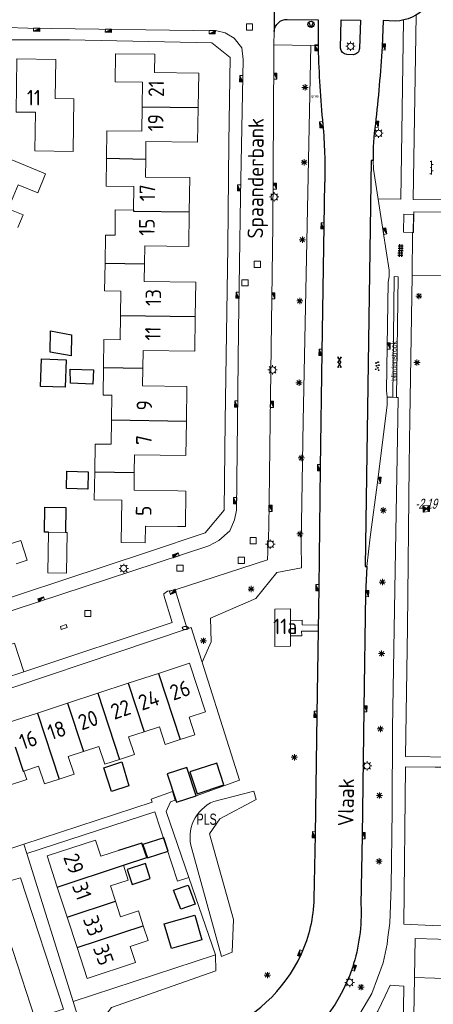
# Model space of a CAD drawing. Extents: x 168769 to 512904, y 516715 to 1559940.
# Tile 177 of 186: x 170699 to 170765, y 519656 to 519814. Entities that reach past the tile are written whole.
import ezdxf
from ezdxf.enums import TextEntityAlignment as Align

# ---------------------------------------------------------------- set-up
doc = ezdxf.new("R2010")
doc.units = 0
doc.header["$MEASUREMENT"] = 0
doc.linetypes.add('LP', pattern=[14, 9, -5])
doc.layers.get('0').update_dxf_attribs({"linetype": 'CONTINUOUS'})
for name, color, linetype, lineweight in [('B01_HOOFDGEBOUW', 10, 'CONTINUOUS', 0), ('B02_bijgebouw', 12, 'CONTINUOUS', 0), ('B07_scheidingsmuur', 14, 'CONTINUOUS', 25), ('H01_HOOGTEPUNT', 7, 'CONTINUOUS', 18), ('Q04_wegmarkering', 7, 'CONTINUOUS', 0), ('Q21_LANTAARNPAAL', 7, 'CONTINUOUS', 18), ('Q23_kolk', 7, 'CONTINUOUS', 18), ('Q26_BOOM', 7, 'CONTINUOUS', 18), ('Q28_rioolput', 7, 'CONTINUOUS', 18), ('Q723_RIOOLPUT_DWA', 32, 'CONTINUOUS', 18), ('Q92_BRANDKRAAN', 7, 'CONTINUOUS', 0), ('Q97_TROTTOIRKOLK', 7, 'CONTINUOUS', 0), ('S02_symb_open_verh', 7, 'CONTINUOUS', 13), ('T01_Muur', 10, 'CONTINUOUS', 0), ('T02_RASTER', 34, 'CONTINUOUS', 0), ('T03_HEK', 34, 'CONTINUOUS', 0), ('T04_Haag', 72, 'CONTINUOUS', 0), ('T51_CULTUURSCHEIDING', 3, 'CONTINUOUS', 0), ('V00_kant_verharding', 252, 'CONTINUOUS', 0), ('V012_Kant_beton_verh', 252, 'CONTINUOUS', 0), ('V02_Kant_open_verh', 253, 'CONTINUOUS', 0), ('V03_kant_tegel_verh', 254, 'CONTINUOUS', 13)]:
    doc.layers.add(name, color=color, linetype=linetype, lineweight=lineweight)
for name, color, linetype in [('B14_dakrand_bijgebouw', 30, 'CONTINUOUS'), ('Q30_Verkeersbord', 32, 'CONTINUOUS'), ('S01_Asfalt', 7, 'CONTINUOUS'), ('S03_Tegels', 7, 'CONTINUOUS'), ('S10_Beton', 7, 'CONTINUOUS'), ('V011_Kant_asfalt_verh', 7, 'CONTINUOUS'), ('Z02_Huisnummer', 253, 'CONTINUOUS'), ('Z05_Cultuuraand', 7, 'CONTINUOUS'), ('Z05_Cultuuraanduiding', 3, 'CONTINUOUS'), ('Z06_STRAATNAAM', 7, 'CONTINUOUS')]:
    doc.layers.add(name, color=color, linetype=linetype)
doc.styles.add('ISOCP', font='isocp.shx', dxfattribs={"height": 1.8})
doc.styles.get("Standard").update_dxf_attribs({"font": 'ISOB.SHX'})

# ---------------------------------------------------------------- blocks, each defined once
blk = doc.blocks.new('Q21')
at = {"color": 0}
for points in [[(-1.5, 0), (-1, 0)], [(-1.06, 1.06), (-0.71, 0.71)], [(0, 1.5), (0, 1)], [(1.06, 1.06), (0.71, 0.71)], [(1.5, 0), (1, 0)], [(-1.06, -1.06), (-0.71, -0.71)], [(0, -1.5), (0, -1)], [(1.06, -1.06), (0.71, -0.71)]]:
    blk.add_lwpolyline(points, dxfattribs=at)
blk.add_circle((0, 0), 1, dxfattribs=at)
blk = doc.blocks.new('Q26')
at = {"color": 0}
for p, q in [((-1, 0), (1, 0)), ((-0.7, 0.7), (0.7, -0.7)), ((0.7, 0.7), (-0.7, -0.7)), ((0, 1), (0, -1))]:
    blk.add_line(p, q, dxfattribs=at)
blk = doc.blocks.new('Q28')
at = {"color": 0}
blk.add_lwpolyline([(1, 1), (1, -1), (-1, -1), (-1, 1)], close=True, dxfattribs=at)
blk = doc.blocks.new('Q97')
blk.add_hatch(color=256).paths.add_polyline_path([(-1, 1), (-1, 0), (1, 1)])
blk.add_line((1, 1), (-1, 0))
at = {"color": 0}
for points in [[(-1, 0), (-1, 1), (1, 1), (1, 0), (-1, 0)], [(0, 0.8), (0, 1)]]:
    blk.add_lwpolyline(points, dxfattribs=at)
blk = doc.blocks.new('Q23')
at = {"color": 0}
blk.add_lwpolyline([(0.99, -0.5), (-0.99, -0.5), (-0.99, 0.5), (0.99, 0.5), (0.99, -0.5)], dxfattribs=at)
blk = doc.blocks.new('Q92')
at = {"color": 0}
blk.add_ellipse((0, 0), major_axis=(-0.991, 0), ratio=0.499983, start_param=1.570796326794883, end_param=7.853981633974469, dxfattribs=at)
blk = doc.blocks.new('S026')
for p, q in [((0, 0), (4.4, 0)), ((0.2, 0.5), (0.2, 0)), ((1.2, 0), (1.2, -0.5)), ((2.2, 0.5), (2.2, 0)), ((3.2, 0), (3.2, -0.5)), ((4.2, 0.5), (4.2, 0))]:
    blk.add_line(p, q)
blk = doc.blocks.new('Q723')
for points in [[(-1, 1), (1, -1)], [(-1, -1), (1, 1)], [(-1, -1), (1, -1), (1, 1), (-1, 1), (-1, -1)], [(0.8, 0.8), (-0.8, 0.8)], [(0.6, 0.6), (-0.6, 0.6)], [(0.4, 0.4), (-0.4, 0.4)], [(0.2, 0.2), (-0.2, 0.2)], [(0.8, -0.8), (-0.8, -0.8)], [(0.6, -0.6), (-0.6, -0.6)], [(0.4, -0.4), (-0.4, -0.4)], [(0.2, -0.2), (-0.2, -0.2)]]:
    blk.add_lwpolyline(points)
blk = doc.blocks.new('BETON4')
for centre in [(-2.522, 0.677), (-0.58, 1.017), (1.096, 0.407), (2.536, 0.927), (-2.022, -0.677), (-0.17, -0.453), (2.008, -0.927)]:
    blk.add_circle(centre, 0.24)
blk = doc.blocks.new('ASFALT4')
for points in [[(0.402, 1.1), (-3.41, -1.1)], [(0.4, -1.1), (-3.408, 1.1)], [(-2.596, 1.1), (-3.4, 0.636)], [(-0.41, -1.1), (3.402, 1.1)], [(3.396, -1.1), (-0.408, 1.1)], [(3.4, 0.63), (2.588, 1.1)], [(-2.6, -1.1), (-3.4, -0.638)], [(2.59, -1.1), (3.4, -0.632)]]:
    blk.add_lwpolyline(points)
blk = doc.blocks.new('Q30')
blk.add_lwpolyline([(0.707, 0.707), (0, -1), (-0.707, 0.707)])
blk.add_circle((0, 0), 1)
blk = doc.blocks.new('TEGELS6')
for points in [[(-4, 0.75), (4, 0.75)], [(-3, -1.6), (-3, 1.6)], [(-1.5, -1.6), (-1.5, 1.6)], [(0, -1.6), (0, 1.6)], [(1.5, -1.6), (1.5, 1.6)], [(3, -1.6), (3, 1.6)], [(-4, -0.75), (4, -0.75)]]:
    blk.add_lwpolyline(points)

msp = doc.modelspace()

# ---------------------------------------------------------------- linework, layer by layer
at = {"layer": 'B01_HOOFDGEBOUW'}
for points in [[(170718.74, 519800.43), (170718.8, 519804.36), (170714.4, 519804.42), (170714.46, 519808.94), (170720.78, 519808.85), (170720.73, 519805.93), (170727.8, 519805.83), (170727.71, 519800.3)], [(170701.63, 519799.55), (170698.57, 519799.57), (170698.66, 519808.09), (170704.89, 519808.01), (170704.81, 519801.73), (170707.81, 519801.69), (170707.69, 519793.27), (170701.55, 519793.35), (170701.63, 519799.55)], [(170713.04, 519792.16), (170713.1, 519796.59), (170718.69, 519796.51), (170718.74, 519800.43)], [(170727.71, 519800.3), (170727.62, 519794.76), (170719.35, 519794.85), (170719.32, 519792.01)], [(170698.84, 519781.04), (170699.68, 519783.07), (170697.28, 519784.05), (170698.87, 519787.91), (170702.02, 519786.61), (170703.28, 519789.66), (170694.63, 519793.25), (170693.48, 519790.49), (170690.71, 519791.63), (170688.17, 519785.49)], [(170717.33, 519783.86), (170717.39, 519787.66), (170712.97, 519787.72), (170713.04, 519792.16)], [(170719.32, 519792.01), (170719.29, 519789.16), (170726.35, 519789.08), (170726.28, 519783.56)], [(170717.33, 519783.86), (170714.43, 519783.9), (170714.39, 519779.81)], [(170726.28, 519783.56), (170726.2, 519778.02), (170719.16, 519778.11), (170719.12, 519775.26)], [(170712.79, 519775.37), (170712.86, 519779.83), (170714.39, 519779.81)], [(170712.73, 519770.92), (170712.79, 519775.37)], [(170719.12, 519775.26), (170719.08, 519772.41), (170727.34, 519772.31), (170727.25, 519766.77)], [(170712.73, 519770.92), (170715.33, 519770.87), (170715.28, 519766.95)], [(170715.28, 519766.95), (170715.22, 519763.04), (170712.61, 519763.08)], [(170727.25, 519766.77), (170727.16, 519761.23), (170718.89, 519761.35), (170718.85, 519758.5)], [(170712.55, 519758.63), (170712.61, 519763.08)], [(170712.48, 519754.19), (170712.55, 519758.63)], [(170718.85, 519758.5), (170718.81, 519755.65), (170725.88, 519755.55), (170725.81, 519750)], [(170713.83, 519750.24), (170713.89, 519754.16), (170712.48, 519754.19)], [(170711.2, 519746.34), (170713.77, 519746.3), (170713.83, 519750.24)], [(170725.81, 519750), (170725.74, 519744.49), (170717.51, 519744.6), (170717.47, 519741.75)], [(170711.13, 519741.86), (170711.2, 519746.34)], [(170724.39, 519733.12), (170719.25, 519733.19), (170719.21, 519730.48), (170715.37, 519730.54), (170715.47, 519737.32), (170711.07, 519737.39), (170711.13, 519741.86)], [(170717.47, 519741.75), (170717.43, 519738.96), (170724.47, 519738.81)], [(170724.39, 519733.12), (170725.69, 519733.1), (170725.71, 519738.79), (170724.47, 519738.81)], [(170698.57, 519727.14), (170700.33, 519727.72), (170699.31, 519730.87), (170697.43, 519730.26)], [(170742.47, 519719.9), (170739.96, 519719.86), (170739.96, 519713.87), (170742.47, 519713.91), (170742.47, 519715.56)], [(170742.47, 519718.05), (170742.47, 519719.9)], [(170742.47, 519715.56), (170742.47, 519718.05)], [(170724.81, 519698.93), (170727.18, 519699.71), (170726.25, 519702.56), (170728.87, 519703.41), (170726.32, 519711.17), (170721.33, 519709.54)], [(170721.33, 519709.54), (170716.49, 519707.96)], [(170716.49, 519707.96), (170711.64, 519706.37)], [(170711.64, 519706.37), (170706.8, 519704.79)], [(170706.8, 519704.79), (170701.95, 519703.2)], [(170701.95, 519703.2), (170697.25, 519701.66)], [(170719.04, 519700.19), (170721.51, 519701), (170722.44, 519698.15), (170724.81, 519698.93)], [(170715.13, 519695.76), (170717.5, 519696.54), (170716.57, 519699.39), (170719.04, 519700.19)], [(170705.44, 519692.59), (170707.82, 519693.37), (170706.89, 519696.22), (170709.35, 519697.02)], [(170709.35, 519697.02), (170711.82, 519697.83), (170712.75, 519694.99), (170715.13, 519695.76)], [(170690.75, 519695.21), (170691.27, 519693.59), (170693.66, 519694.37), (170694.83, 519690.78), (170700.24, 519692.55), (170699.8, 519693.9)], [(170699.8, 519693.9), (170702.14, 519694.66), (170703.07, 519691.82), (170705.44, 519692.59)], [(170714.95, 519681.16), (170712.1, 519680.23), (170711.25, 519682.83), (170703.51, 519680.27), (170705.14, 519675.29)], [(170714.47, 519673.01), (170713.66, 519675.48), (170716.51, 519676.41), (170715.73, 519678.79)], [(170705.14, 519675.29), (170706.72, 519670.45)], [(170718.91, 519669.09), (170718.13, 519671.48), (170715.28, 519670.53), (170714.47, 519673.01)], [(170706.72, 519670.45), (170708.3, 519665.61)], [(170708.3, 519665.61), (170709.92, 519660.62), (170717.69, 519663.17), (170716.84, 519665.78), (170719.69, 519666.71), (170718.91, 519669.09)]]:
    msp.add_lwpolyline(points, dxfattribs=at)
at = {"layer": 'B02_bijgebouw'}
for points in [[(170762.2, 519783.15), (170762.15, 519780.27), (170760.57, 519780.3), (170760.63, 519783.19), (170762.2, 519783.15)], [(170706.64, 519725.65), (170703.63, 519725.69), (170703.74, 519732.19)], [(170703.74, 519732.19), (170706.46, 519732.16)], [(170706.46, 519732.16), (170706.74, 519732.16), (170706.64, 519725.65)]]:
    msp.add_lwpolyline(points, dxfattribs=at)
at = {"layer": 'B07_scheidingsmuur'}
for points in [[(170718.74, 519800.43), (170727.71, 519800.3)], [(170713.04, 519792.16), (170719.32, 519792.01)], [(170717.33, 519783.86), (170717.33, 519783.71)], [(170717.33, 519783.71), (170726.28, 519783.56)], [(170712.79, 519775.37), (170719.12, 519775.26)], [(170715.28, 519766.95), (170727.25, 519766.77)], [(170712.55, 519758.63), (170718.85, 519758.5)], [(170713.83, 519750.24), (170725.81, 519750)], [(170711.13, 519741.86), (170717.47, 519741.75)], [(170721.33, 519709.54), (170724.81, 519698.93)], [(170716.49, 519707.96), (170719.04, 519700.19)], [(170711.64, 519706.37), (170715.13, 519695.76)], [(170706.8, 519704.79), (170709.35, 519697.02)], [(170701.95, 519703.2), (170705.44, 519692.59)], [(170698.4, 519697.75), (170699.68, 519693.86), (170699.8, 519693.9)], [(170705.14, 519675.29), (170715.73, 519678.79)], [(170706.72, 519670.45), (170714.47, 519673.01)], [(170708.3, 519665.61), (170718.91, 519669.09)]]:
    msp.add_lwpolyline(points, dxfattribs=at)
at = {"layer": 'B14_dakrand_bijgebouw'}
for points in [[(170704.08, 519764.51), (170707.44, 519763.85), (170707.39, 519760.51), (170703.99, 519761.07), (170704.08, 519764.51)], [(170706.57, 519759.83), (170706.41, 519755.45), (170702.48, 519755.59), (170702.64, 519759.98), (170706.57, 519759.83)], [(170710.85, 519755.92), (170707.27, 519756.12), (170707.23, 519758.34), (170710.93, 519758.22), (170710.85, 519755.92)], [(170710.06, 519739.08), (170706.62, 519739.21), (170706.69, 519741.98), (170710.08, 519741.86), (170710.06, 519739.08)], [(170703.74, 519732.19), (170703.11, 519732.21), (170703.16, 519736.23), (170706.49, 519736.15), (170706.46, 519732.16)], [(170715.47, 519695.36), (170716.62, 519691.5), (170713.82, 519690.6), (170712.59, 519694.43), (170715.47, 519695.36)], [(170730.67, 519695.18), (170726.36, 519693.76), (170727.52, 519690.24), (170731.84, 519691.67), (170730.67, 519695.18)], [(170722.75, 519693.44), (170724.24, 519688.91), (170727.39, 519689.94), (170725.9, 519694.48), (170722.75, 519693.44)], [(170715.73, 519678.79), (170719.51, 519680.02), (170718.67, 519682.35), (170714.95, 519681.16)], [(170722.22, 519683.19), (170718.85, 519682.11), (170719.6, 519679.98), (170722.91, 519681.05), (170722.22, 519683.19)], [(170719.27, 519679.05), (170716.35, 519678.11), (170717.12, 519675.71), (170720.04, 519676.65), (170719.27, 519679.05)], [(170724.92, 519671.73), (170723.76, 519674.81), (170726.13, 519675.61), (170727.23, 519672.55), (170724.92, 519671.73)], [(170723.43, 519665.42), (170722.27, 519669.37), (170727.15, 519670.79), (170728.3, 519666.83), (170723.43, 519665.42)]]:
    msp.add_lwpolyline(points, dxfattribs=at)
at = {"layer": 'Q04_wegmarkering'}
msp.add_lwpolyline([(170701.52, 519654.24), (170706.16, 519655.68), (170699.27, 519676.76), (170695.85, 519675.78), (170695.25, 519673.51), (170701.52, 519654.24)], dxfattribs=at)
at = {"layer": 'T01_Muur'}
for points in [[(170744.22, 519730.46), (170744.24, 519726.49), (170740.33, 519725.75), (170736.95, 519721.54), (170729.7, 519718.4), (170729.79, 519714.63), (170728.36, 519711.34)], [(170730.46, 519664.41), (170730.53, 519661.85), (170713.85, 519655.98), (170709.36, 519650.13), (170709.89, 519648.4)]]:
    msp.add_lwpolyline(points, dxfattribs=at)
msp.add_lwpolyline([(170736.61, 519690.66), (170736.99, 519689.34), (170731.18, 519686.22), (170729.54, 519683.82), (170733.37, 519670.07), (170733.16, 519664.82), (170731.46, 519664.15), (170726.69, 519681.41, -0.384993), (170730.2, 519689.03), (170736.61, 519690.66)], format="xyb", dxfattribs=at)
at = {"layer": 'T02_RASTER'}
msp.add_lwpolyline([(170727.39, 519689.94), (170734.32, 519692.42), (170726.6, 519716.92), (170725.92, 519716.69)], dxfattribs=at)
at = {"layer": 'T03_HEK', "linetype": 'LP'}
msp.add_lwpolyline([(170769.76, 519660.53), (170762.34, 519660.79)], dxfattribs=at)
at = {"layer": 'T04_Haag'}
msp.add_lwpolyline([(170707.68, 519656.94), (170730.46, 519664.41), (170726.21, 519676.81)], dxfattribs=at)
at = {"layer": 'T51_CULTUURSCHEIDING'}
msp.add_line((170744.52, 519750), (170744.22, 519730.46), dxfattribs=at)
msp.add_lwpolyline([(170745.77, 519810.23), (170744.52, 519750)], dxfattribs=at)
at = {"layer": 'V00_kant_verharding'}
for points in [[(170686.99, 519716.05), (170717.1, 519725.93), (170729.43, 519729.99), (170731, 519730.88), (170732.8, 519732.43), (170733.55, 519734.17), (170733.85, 519735.71), (170734.02, 519750), (170734.19, 519764.59), (170734.48, 519785.96), (170734.92, 519808.02), (170734.7, 519809.87), (170733.45, 519811.44), (170732.03, 519812.28), (170730.71, 519812.62), (170700.4, 519813.04), (170697.15, 519813.13)], [(170685.96, 519717.9), (170719.59, 519729.01), (170728.85, 519732.11), (170731.86, 519735.72), (170732.05, 519750), (170732.23, 519764.09), (170732.45, 519777.98), (170732.64, 519794.68), (170732.81, 519808.32), (170729.89, 519810.66), (170707.12, 519811.14), (170697, 519811.18)], [(170739.64, 519781.48), (170739.83, 519808.47), (170739.84, 519810.36)], [(170746.91, 519810.2), (170745.77, 519810.23), (170739.84, 519810.36)], [(170739.64, 519781.48), (170739.23, 519750), (170739, 519732.88), (170738.8, 519727.79), (170724, 519722.94)], [(170758.1, 519667.24), (170758.4, 519669.5), (170758.64, 519675.34), (170758.79, 519687.6), (170758.82, 519700.84), (170759.26, 519726.12), (170759.69, 519750.41), (170759.69, 519750.41)], [(170687.2, 519703.64), (170725.92, 519716.69), (170724, 519722.94)], [(170724, 519722.94), (170722.8, 519722.73), (170722.23, 519722.29), (170722.22, 519722.1), (170723.53, 519717.73), (170699.81, 519709.8)], [(170742.47, 519718.05), (170744.35, 519718.08), (170744.36, 519717.33), (170746.97, 519717.29)], [(170742.47, 519715.56), (170744.29, 519715.59), (170744.28, 519716.34), (170746.95, 519716.3)], [(170699.81, 519709.8), (170698.29, 519714.41), (170688.23, 519711.25), (170686.62, 519710.46), (170686.14, 519709.54), (170686.04, 519708.21), (170686.7, 519705.55)], [(170699.81, 519709.8), (170686.7, 519705.55)], [(170687.2, 519703.64), (170694.88, 519680.58), (170699.76, 519682.17)], [(170790.09, 519694.34), (170771.62, 519694.49), (170765.67, 519694.54), (170760.92, 519694.58), (170760.63, 519669.35), (170765.17, 519669.11), (170769.85, 519669.17)], [(170720.16, 519689.39), (170723.59, 519690.6)], [(170723.59, 519690.6), (170724.03, 519689.21)], [(170699.76, 519682.17), (170720.32, 519688.88), (170720.16, 519689.39)], [(170700.24, 519680.66), (170720.79, 519687.37), (170724.41, 519676.25), (170726.21, 519676.81), (170722.58, 519687.42), (170723.3, 519688.98)], [(170723.3, 519688.98), (170724.03, 519689.21)], [(170699.76, 519682.17), (170700.24, 519680.66)], [(170700.24, 519680.66), (170707.68, 519656.94), (170708.34, 519654.84)], [(170709.87, 519631.88), (170726.22, 519637.42), (170735.6, 519640.49), (170741.11, 519642.8), (170745, 519645.33), (170748.93, 519648.87), (170752.19, 519652.6), (170755.53, 519658.19), (170757.31, 519663.13), (170757.97, 519666.11), (170758.1, 519667.24), (170758.1, 519667.24)], [(170766.65, 519629.95), (170761.84, 519630.11), (170762.34, 519660.79), (170762.45, 519667.05), (170769.82, 519666.85)], [(170754.22, 519630.33), (170749.29, 519645.9), (170751.84, 519648.54), (170754.42, 519651.93), (170756.49, 519655.4), (170757.68, 519657.83), (170758.48, 519659.54), (170760.62, 519659.39), (170760.22, 519630.4), (170754.22, 519630.33)]]:
    msp.add_lwpolyline(points, dxfattribs=at)
at = {"layer": 'V011_Kant_asfalt_verh'}
for p, q in [((170747.88, 519781.33), (170747.98, 519788.34)), ((170747.56, 519761.05), (170747.88, 519781.33)), ((170747.3, 519742.56), (170747.56, 519761.05)), ((170747.06, 519723.31), (170747.3, 519742.56)), ((170746.76, 519702.98), (170747.06, 519723.31)), ((170746.48, 519683.67), (170746.76, 519702.98)), ((170746.29, 519673.41), (170746.48, 519683.67))]:
    msp.add_line(p, q, dxfattribs=at)
for points in [[(170769.46, 519867.94, 0.280354), (170764.98, 519858.4), (170766.1, 519821.24, -0.40803), (170759.28, 519814.18), (170757.32, 519814.26), (170757.17, 519810.04, -0.011879), (170756.09, 519797.67, 0.041482), (170755.74, 519791.81), (170755.41, 519791.83), (170754.43, 519726.7), (170754.74, 519726.7), (170754.52, 519722.36), (170754.25, 519703.87), (170753.96, 519683.52), (170753.78, 519672.47, -0.089755), (170752.41, 519662.41, -0.200969), (170739.14, 519647.09, -0.043034), (170732.52, 519644.6), (170721.86, 519641.1), (170712.34, 519637.99)], [(170743.4, 519856.71), (170743.7, 519856.12, -0.049089), (170747.12, 519847.1, -0.059615), (170748.18, 519840.31, -0.031686), (170748.06, 519837.18), (170747.29, 519827.19), (170747.07, 519823.5), (170746.96, 519819.38), (170746.95, 519817.4), (170739.86, 519817.53), (170739.89, 519812.52, -0.401679), (170741.97, 519814.44), (170746.91, 519814.37), (170746.91, 519809.86, 0.016379), (170747.67, 519797.57, -0.02789), (170747.98, 519788.34)], [(170753.53, 519809.79, -0.414454), (170752.51, 519808.78), (170751.53, 519808.82, -0.412933), (170750.52, 519809.83), (170750.62, 519814.37), (170753.68, 519814.33), (170753.53, 519809.79)]]:
    msp.add_lwpolyline(points, format="xyb", dxfattribs=at)
for centre, radius, start, end in [((170723.28, 519674.06), 23.02, 335.6801, 358.3959), ((170722.02, 519674.76), 24.45, 290.1377, 335.3804)]:
    msp.add_arc(centre, radius, start, end, dxfattribs=at)
at = {"layer": 'V012_Kant_beton_verh'}
msp.add_lwpolyline([(170755.74, 519791.81), (170755.81, 519790.41), (170757.35, 519780.45), (170758.27, 519774.24), (170758.27, 519773.26), (170758.12, 519772.25), (170757.96, 519762.06), (170757.87, 519754.88), (170758, 519753.89), (170757.96, 519752.6), (170756.47, 519740.59), (170755.25, 519731.41), (170754.74, 519726.7)], dxfattribs=at)
at = {"layer": 'V02_Kant_open_verh'}
for points in [[(170739.84, 519810.36), (170739.89, 519812.52)], [(170761.96, 519773.33), (170769.92, 519773.43), (170770.07, 519783.49)]]:
    msp.add_lwpolyline(points, dxfattribs=at)
at = {"layer": 'V03_kant_tegel_verh'}
for p, q in [((170762.17, 519780.26), (170762.24, 519783.6)), ((170762.24, 519783.6), (170770.07, 519783.49)), ((170761.96, 519773.33), (170762.05, 519780.27)), ((170762.05, 519780.27), (170762.17, 519780.26)), ((170761.63, 519750.38), (170761.96, 519773.33)), ((170761.52, 519742.89), (170761.63, 519750.38)), ((170761.21, 519716.91), (170761.52, 519742.89)), ((170760.9, 519696.24), (170761.21, 519716.91)), ((170772.61, 519696.08), (170760.9, 519696.24))]:
    msp.add_line(p, q, dxfattribs=at)
for points in [[(170771.02, 519785.46), (170770.07, 519785.49), (170762.15, 519785.56), (170762.6, 519815.12)], [(170760.61, 519814.34), (170760.17, 519785.61), (170756.51, 519785.65)], [(170758.01, 519753.85), (170758.9, 519753.83), (170759.12, 519773.18), (170759.75, 519773.15), (170759.48, 519753.81), (170758.9, 519753.83)], [(170759.48, 519753.81), (170759.73, 519753.81), (170759.69, 519750.41)]]:
    msp.add_lwpolyline(points, dxfattribs=at)

# ---------------------------------------------------------------- block references
at = {"layer": 'Q21_LANTAARNPAAL', "xscale": 0.5, "yscale": 0.5, "zscale": 0.5}
for p in [(170752.11, 519810.13), (170756.6, 519796.18)]:
    msp.add_blockref('Q21', p, dxfattribs=at)
at = {"layer": 'Q21_LANTAARNPAAL', "xscale": 0.5, "yscale": 0.5}
for p in [(170739.88, 519785.96), (170739.62, 519758.23), (170739.26, 519730.28), (170715.79, 519726.39), (170754.76, 519694.71), (170751.97, 519660)]:
    msp.add_blockref('Q21', p, dxfattribs=at)
at = {"layer": 'Q23_kolk', "xscale": 0.4999999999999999, "yscale": 0.4999999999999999, "rotation": 18.50307694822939}
msp.add_blockref('Q23', (170706.18, 519717), dxfattribs=at)
at = {"layer": 'Q26_BOOM', "xscale": 0.5, "yscale": 0.5}
for p in [(170744.83, 519803.54), (170744.68, 519791.52), (170744.39, 519779.1), (170763.05, 519770.06), (170743.98, 519769.28), (170762.75, 519759.41), (170743.86, 519756.17), (170744.22, 519744.1), (170757.35, 519735.71), (170744.03, 519731.91), (170757.2, 519724.21), (170736.19, 519723.08), (170728.55, 519714.78), (170757.08, 519712.74), (170756.89, 519700.64), (170743.12, 519696.11), (170756.74, 519689.97), (170756.67, 519679.42), (170738.79, 519661.16), (170753.79, 519659.23)]:
    msp.add_blockref('Q26', p, dxfattribs=at)
at = {"layer": 'Q28_rioolput', "xscale": 0.5, "yscale": 0.5}
for p in [(170735.93, 519813.22), (170737.17, 519775.16), (170735.19, 519772.19), (170736.52, 519730.85), (170734.6, 519727.68), (170724.8, 519726.43), (170710.04, 519719.16)]:
    msp.add_blockref('Q28', p, dxfattribs=at)
at = {"layer": 'Q30_Verkeersbord', "xscale": 0.5, "yscale": 0.5, "zscale": 0.5}
msp.add_blockref('Q30', (170745.78, 519813.63), dxfattribs=at)
at = {"layer": 'Q723_RIOOLPUT_DWA', "xscale": 0.4999999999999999, "yscale": 0.4999999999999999, "rotation": 93.7722836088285}
msp.add_blockref('Q723', (170764.22, 519735.96), dxfattribs=at)
at = {"layer": 'Q92_BRANDKRAAN', "xscale": 0.5, "yscale": 0.5}
msp.add_blockref('Q92', (170725.64, 519716.84), dxfattribs=at)
at = {"layer": 'Q97_TROTTOIRKOLK'}
for p, xscale, yscale, rotation in [((170701.85, 519813.02), 0.5, 0.5, 178.9231384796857), ((170713.34, 519812.86), 0.5, 0.5, 179.1815445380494), ((170729.96, 519812.64), 0.5, 0.5, 179.1815445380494), ((170734.86, 519804.94), 0.5, 0.5, 88.79395121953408), ((170739.83, 519805.34), 0.5, 0.5, 270), ((170734.51, 519787.42), 0.4999999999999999, 0.4999999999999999, 88.83701234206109), ((170739.75, 519787.7), 0.4999999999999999, 0.4999999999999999, 269.0092694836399), ((170734.26, 519770.2), 0.4999999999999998, 0.4999999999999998, 89.2676878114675), ((170739.49, 519770.12), 0.5, 0.5, 269.2676878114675), ((170734.05, 519752.77), 0.5, 0.5, 89.35383439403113), ((170739.26, 519752.7), 0.5, 0.5, 269.2676878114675), ((170733.87, 519737.25), 0.5, 0.5, 89.35383439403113), ((170739.04, 519736.03), 0.5, 0.5, 269.2676878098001), ((170724.2, 519728.27), 0.5, 0.5, 18.23056522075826), ((170702.64, 519721.18), 0.5, 0.5, 18.17618666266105), ((170723.55, 519722.86), 0.4999999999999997, 0.4999999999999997, 203.2494999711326)]:
    msp.add_blockref('Q97', p, dxfattribs=dict(at, xscale=xscale, yscale=yscale, rotation=rotation))
for p, xscale, yscale, zscale, rotation in [((170746.91, 519809.88), 0.4999999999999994, 0.4999999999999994, 0.4999999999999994, 90.3756402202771), ((170757.17, 519810.04), 0.4999999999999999, 0.4999999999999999, 0.4999999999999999, 267.9509595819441), ((170747.67, 519797.57), 0.5, 0.5, 0.5, 94.49746161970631), ((170756.09, 519797.67), 0.5, 0.5, 0.5, 264.368953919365), ((170747.88, 519781.33), 0.4999999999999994, 0.4999999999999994, 0.4999999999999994, 89.10878682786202), ((170757.35, 519780.45), 0.4999999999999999, 0.4999999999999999, 0.4999999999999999, 278.778594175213), ((170747.56, 519761.05), 0.4999999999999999, 0.4999999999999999, 0.4999999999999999, 89.1903816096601), ((170757.96, 519762.06), 0.5, 0.5, 0.5, 269.117169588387), ((170747.3, 519742.56), 0.5, 0.5, 0.5, 89.2745759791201), ((170756.47, 519740.59), 0.4999999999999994, 0.4999999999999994, 0.4999999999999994, 262.94004675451), ((170747.06, 519723.31), 0.4999999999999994, 0.4999999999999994, 0.4999999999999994, 89.1645883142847), ((170754.52, 519722.36), 0.5, 0.5, 0.5, 267.082052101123), ((170754.25, 519703.87), 0.5, 0.5, 0.5, 269.16617896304), ((170746.76, 519702.98), 0.4999999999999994, 0.4999999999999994, 0.4999999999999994, 89.18451676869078), ((170746.48, 519683.67), 0.5, 0.5, 0.5, 88.8931960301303), ((170753.96, 519683.52), 0.4999999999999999, 0.4999999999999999, 0.4999999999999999, 269.181235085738), ((170744.25, 519664.58), 0.4999999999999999, 0.4999999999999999, 0.4999999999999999, 66.06438210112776), ((170752.41, 519662.41), 0.4999999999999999, 0.4999999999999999, 0.4999999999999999, 251.8853274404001)]:
    msp.add_blockref('Q97', p, dxfattribs=dict(at, xscale=xscale, yscale=yscale, zscale=zscale, rotation=rotation))
at = {"layer": 'S01_Asfalt', "xscale": 0.2499999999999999, "yscale": 0.2499999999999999, "zscale": 0.2499999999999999, "rotation": 269.1696845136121}
msp.add_blockref('ASFALT4', (170750.35, 519759.46), dxfattribs=at)
at = {"layer": 'S02_symb_open_verh', "xscale": 0.4999999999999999, "yscale": 0.4999999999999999, "rotation": 89.76146038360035}
msp.add_blockref('S026', (170765.08, 519789.56), dxfattribs=at)
at = {"layer": 'S03_Tegels', "xscale": 0.25, "yscale": 0.25, "zscale": 0.25, "rotation": 268.1433645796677}
msp.add_blockref('TEGELS6', (170760.12, 519777.37), dxfattribs=at)
at = {"layer": 'S10_Beton', "xscale": 0.25, "yscale": 0.25, "zscale": 0.25, "rotation": 270}
msp.add_blockref('BETON4', (170756.37, 519758.83), dxfattribs=at)

# ---------------------------------------------------------------- texts
at = {"layer": 'H01_HOOGTEPUNT', "oblique": 15, "width": 0.7125}
msp.add_text('-2.19', height=1.6, dxfattribs=at).set_placement((170764.22, 519735.96), align=Align.CENTER)
at = {"layer": 'V03_kant_tegel_verh', "width": 0.711111}
msp.add_text('blindenstrook', height=0.9, rotation=90.1846, dxfattribs=at).set_placement((170759.52, 519756.47))
at = {"layer": 'Z02_Huisnummer', "style": 'ISOCP'}
for s, rotation, p in [('21', 89.2723, (170722.23, 519801.99)), ('19', 89.2723, (170722.14, 519796.46)), ('17', 89.2723, (170720.8, 519785.26)), ('15', 89.2723, (170720.72, 519779.72)), ('13', 89.2723, (170721.76, 519768.47)), ('11', 89.2723, (170721.68, 519762.92)), ('9', 89.2723, (170720.33, 519751.7)), ('7', 89.2723, (170720.26, 519746.18)), ('5', 89.2723, (170720.21, 519734.8)), ('11a', 0.309, (170739.73, 519715.83)), ('26', 19, (170723.71, 519705.16)), ('24', 19, (170718.68, 519703.55)), ('22', 19, (170714.25, 519702.1)), ('20', 19, (170709.03, 519700.39)), ('18', 19, (170704.14, 519698.79)), ('16', 19, (170699.59, 519697.27)), ('29', 290.4397, (170706.06, 519680.09)), ('31', 290, (170707.46, 519675.49)), ('33', 290, (170709.2, 519670.15)), ('35', 290, (170710.82, 519665.51))]:
    msp.add_text(s, height=2.5, rotation=rotation, dxfattribs=at).set_placement(p)
msp.add_text('11', height=2.5, dxfattribs=at).set_placement((170700.27, 519800.64))
at = {"layer": 'Z05_Cultuuraand'}
msp.add_text('gras', height=0.45, dxfattribs=at).set_placement((170745.81, 519801.93))
at = {"layer": 'Z05_Cultuuraanduiding', "width": 0.711111}
msp.add_text('PLS', height=1.8, dxfattribs=at).set_placement((170727.44, 519685.27))
at = {"layer": 'Z06_STRAATNAAM', "style": 'ISOCP'}
for s, rotation, p in [('Spaanderbank', 89.7128, (170738.11, 519779.29)), ('Vlaak', 89.197, (170752.58, 519685.02))]:
    msp.add_text(s, height=2.5, rotation=rotation, dxfattribs=at).set_placement(p)

doc.saveas('drawing.dxf')
